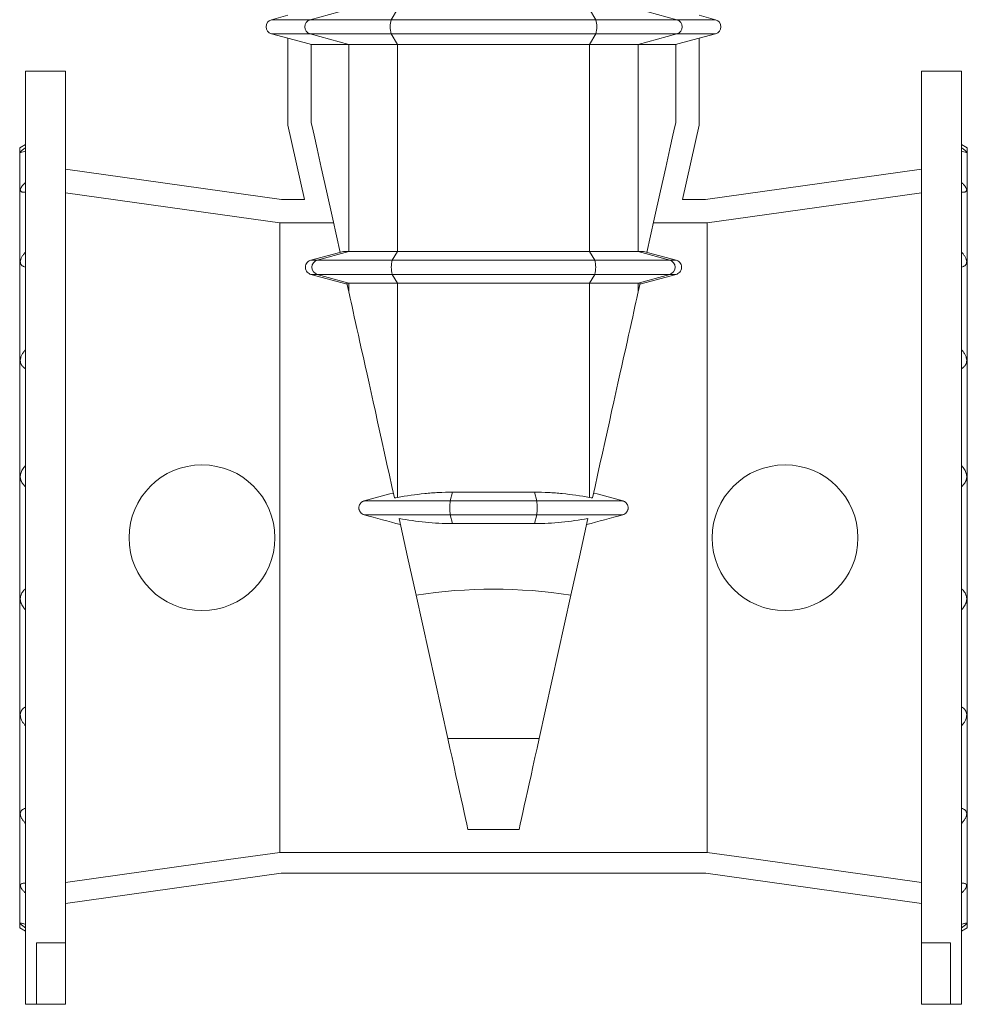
# Model space of a CAD drawing. Header units: millimetres. Extents: x -793 to 770, y -102 to 2161.
# Tile 2 of 4: x -733 to -83, y 714 to 1390. Entities that reach past the tile are written whole.
import ezdxf

# ---------------------------------------------------------------- set-up
doc = ezdxf.new("R2010")
doc.units = ezdxf.units.MM

msp = doc.modelspace()

# ---------------------------------------------------------------- linework, layer by layer
at = {"color": 7, "linetype": 'Continuous', "lineweight": 15}
for p, q in [((-548.61, 1392.84), (-559.9, 1389.81)), ((-255.31, 1389.81), (-266.61, 1392.84)), ((-559.9, 1380.15), (-548.61, 1377.13)), ((-266.61, 1377.13), (-255.31, 1380.15)), ((-548.61, 1377.13), (-548.61, 1317.51)), ((-506.88, 1372.84), (-532.58, 1372.84)), ((-532.58, 1372.84), (-532.58, 1319.14)), ((-473.51, 1372.84), (-506.88, 1372.84)), ((-341.71, 1372.84), (-473.51, 1372.84)), ((-341.71, 1372.84), (-308.33, 1372.84)), ((-308.33, 1372.84), (-282.63, 1372.84)), ((-282.63, 1372.84), (-282.63, 1319.14)), ((-266.61, 1377.13), (-266.61, 1317.51)), ((-701.11, 1354.48), (-728.61, 1354.48)), ((-728.61, 1034.48), (-728.61, 1354.48)), ((-701.11, 756.61), (-701.11, 1354.48)), ((-86.61, 1354.48), (-114.11, 1354.48)), ((-114.11, 756.61), (-114.11, 1354.48)), ((-86.61, 1034.48), (-86.61, 1354.48)), ((-548.61, 1317.51), (-537.29, 1266.48)), ((-266.61, 1317.51), (-277.92, 1266.48)), ((-728.61, 1304.29), (-732.61, 1301.98)), ((-82.61, 1301.98), (-86.61, 1304.29)), ((-732.61, 1034.48), (-732.61, 1301.98)), ((-82.61, 1034.48), (-82.61, 1301.98)), ((-553.04, 1266.48), (-701.11, 1287.29)), ((-262.18, 1266.48), (-114.11, 1287.29)), ((-537.29, 1266.48), (-553.04, 1266.48)), ((-277.92, 1266.48), (-262.18, 1266.48)), ((-554.16, 1250.37), (-554.16, 818.71)), ((-517.33, 1250.37), (-554.16, 1250.37)), ((-297.88, 1250.37), (-261.06, 1250.37)), ((-261.06, 1250.37), (-261.06, 818.71)), ((-532.89, 1224.81), (-510.6, 1230.78)), ((-506.88, 1230.78), (-473.51, 1230.78)), ((-473.51, 1230.78), (-341.71, 1230.78)), ((-308.33, 1230.78), (-341.71, 1230.78)), ((-282.32, 1224.81), (-304.62, 1230.78)), ((-508.05, 1208.5), (-532.89, 1215.15)), ((-506.88, 1203.22), (-508.2, 1209.18)), ((-473.51, 1209.18), (-506.88, 1209.18)), ((-341.71, 1209.18), (-473.51, 1209.18)), ((-341.71, 1209.18), (-308.33, 1209.18)), ((-308.33, 1203.22), (-307.01, 1209.18)), ((-307.16, 1208.5), (-282.32, 1215.15)), ((-435.8, 1065.78), (-379.42, 1065.78)), ((-379.42, 1044.18), (-435.8, 1044.18)), ((-732.61, 766.98), (-732.61, 1034.48)), ((-728.61, 714.48), (-728.61, 1034.48)), ((-86.61, 714.48), (-86.61, 1034.48)), ((-82.61, 766.98), (-82.61, 1034.48)), ((-438.97, 896.89), (-460.75, 995.14)), ((-376.25, 896.89), (-354.46, 995.14)), ((-425.13, 834.48), (-390.08, 834.48)), ((-554.16, 818.71), (-261.06, 818.71)), ((-553.18, 804.48), (-701.11, 783.69)), ((-553.18, 804.48), (-262.04, 804.48)), ((-262.04, 804.48), (-114.11, 783.69)), ((-732.61, 766.98), (-728.61, 764.67)), ((-86.61, 764.67), (-82.61, 766.98)), ((-701.11, 756.61), (-721.11, 756.61)), ((-721.11, 756.61), (-721.11, 714.48)), ((-701.11, 756.61), (-701.11, 714.48)), ((-114.11, 756.61), (-94.11, 756.61)), ((-114.11, 756.61), (-114.11, 714.48)), ((-94.11, 756.61), (-94.11, 714.48)), ((-728.61, 714.48), (-721.11, 714.48)), ((-721.11, 714.48), (-701.11, 714.48)), ((-94.11, 714.48), (-114.11, 714.48)), ((-94.11, 714.48), (-86.61, 714.48))]:
    msp.add_line(p, q, dxfattribs=at)
at = {"color": 8, "linetype": 'Continuous', "lineweight": 0}
for p, q in [((-506.88, 1397.12), (-533.43, 1389.81)), ((-473.51, 1397.12), (-477.83, 1389.81)), ((-341.71, 1397.12), (-337.39, 1389.81)), ((-308.33, 1397.12), (-281.79, 1389.81)), ((-559.9, 1389.81), (-533.43, 1389.81)), ((-477.83, 1389.81), (-533.43, 1389.81)), ((-337.39, 1389.81), (-477.83, 1389.81)), ((-337.39, 1389.81), (-281.79, 1389.81)), ((-255.31, 1389.81), (-281.79, 1389.81)), ((-559.9, 1380.15), (-533.43, 1380.15)), ((-477.83, 1380.15), (-533.43, 1380.15)), ((-533.43, 1380.15), (-506.88, 1372.84)), ((-337.39, 1380.15), (-477.83, 1380.15)), ((-477.83, 1380.15), (-473.51, 1372.84)), ((-337.39, 1380.15), (-341.71, 1372.84)), ((-337.39, 1380.15), (-281.79, 1380.15)), ((-281.79, 1380.15), (-308.33, 1372.84)), ((-255.31, 1380.15), (-281.79, 1380.15)), ((-506.88, 1230.78), (-506.88, 1372.84)), ((-473.51, 1230.78), (-473.51, 1372.84)), ((-341.71, 1230.78), (-341.71, 1372.84)), ((-308.33, 1230.78), (-308.33, 1372.84)), ((-506.88, 1230.78), (-528.56, 1224.81)), ((-473.51, 1230.78), (-477.04, 1224.81)), ((-341.71, 1230.78), (-338.18, 1224.81)), ((-308.33, 1230.78), (-286.65, 1224.81)), ((-477.04, 1224.81), (-528.56, 1224.81)), ((-338.18, 1224.81), (-477.04, 1224.81)), ((-338.18, 1224.81), (-286.65, 1224.81)), ((-477.04, 1215.15), (-528.56, 1215.15)), ((-528.56, 1215.15), (-506.88, 1209.18)), ((-506.88, 1203.22), (-506.88, 1209.18)), ((-338.18, 1215.15), (-477.04, 1215.15)), ((-477.04, 1215.15), (-473.51, 1209.18)), ((-473.51, 1062.14), (-473.51, 1209.18)), ((-338.18, 1215.15), (-341.71, 1209.18)), ((-341.71, 1062.14), (-341.71, 1209.18)), ((-338.18, 1215.15), (-286.65, 1215.15)), ((-286.65, 1215.15), (-308.33, 1209.18)), ((-308.33, 1203.22), (-308.33, 1209.18)), ((-435.8, 1065.78), (-437.31, 1059.81)), ((-379.42, 1065.78), (-377.91, 1059.81)), ((-437.31, 1059.81), (-496.27, 1059.81)), ((-377.91, 1059.81), (-437.31, 1059.81)), ((-377.91, 1059.81), (-318.95, 1059.81)), ((-437.31, 1050.15), (-496.23, 1050.15)), ((-377.91, 1050.15), (-437.31, 1050.15)), ((-437.31, 1050.15), (-435.8, 1044.18)), ((-377.91, 1050.15), (-379.42, 1044.18)), ((-377.91, 1050.15), (-318.99, 1050.15)), ((-376.25, 896.89), (-438.97, 896.89))]:
    msp.add_line(p, q, dxfattribs=at)
at = {"color": 7, "linetype": 'Continuous', "lineweight": 15, "flags": 128}
for points in [[(-548.61, 1377.13), (-534.03, 1373.23), (-532.58, 1372.84)], [(-266.61, 1377.13), (-281.19, 1373.23), (-282.63, 1372.84)], [(-512.86, 1230.18), (-517.91, 1252.96), (-522.22, 1272.4), (-525.79, 1288.49), (-528.61, 1301.22), (-530.68, 1310.58), (-532.01, 1316.55), (-532.58, 1319.14)], [(-302.36, 1230.18), (-297.31, 1252.96), (-293, 1272.4), (-289.43, 1288.49), (-286.61, 1301.22), (-284.53, 1310.58), (-283.21, 1316.55), (-282.63, 1319.14)], [(-554.16, 1250.37), (-572.33, 1252.92), (-701.11, 1271.03)], [(-261.06, 1250.37), (-242.88, 1252.92), (-114.11, 1271.03)], [(-475.53, 1061.8), (-477.26, 1069.6), (-478.97, 1077.31), (-480.66, 1084.92), (-482.32, 1092.42), (-483.95, 1099.78), (-485.55, 1107.01), (-487.12, 1114.07), (-488.65, 1120.97), (-490.13, 1127.68), (-491.58, 1134.19), (-492.98, 1140.5), (-494.33, 1146.59), (-495.63, 1152.45), (-496.87, 1158.06), (-498.06, 1163.42), (-499.19, 1168.52), (-500.26, 1173.35), (-501.27, 1177.9), (-502.21, 1182.15), (-503.09, 1186.11), (-503.9, 1189.76), (-504.64, 1193.1), (-505.31, 1196.12), (-505.91, 1198.82), (-506.43, 1201.19), (-506.88, 1203.22)], [(-339.68, 1061.8), (-337.96, 1069.6), (-336.25, 1077.31), (-334.56, 1084.92), (-332.9, 1092.42), (-331.26, 1099.78), (-329.66, 1107.01), (-328.1, 1114.07), (-326.57, 1120.97), (-325.08, 1127.68), (-323.64, 1134.19), (-322.24, 1140.5), (-320.89, 1146.59), (-319.59, 1152.45), (-318.34, 1158.06), (-317.16, 1163.42), (-316.03, 1168.52), (-314.96, 1173.35), (-313.95, 1177.9), (-313, 1182.15), (-312.13, 1186.11), (-311.32, 1189.76), (-310.58, 1193.1), (-309.91, 1196.12), (-309.31, 1198.82), (-308.78, 1201.19), (-308.33, 1203.22)], [(-472.39, 1047.63), (-466.58, 1021.41), (-460.75, 995.14)], [(-342.83, 1047.63), (-348.64, 1021.41), (-354.46, 995.14)], [(-425.13, 834.48), (-425.91, 838), (-426.77, 841.85), (-427.69, 846.02), (-428.69, 850.51), (-429.75, 855.31), (-430.88, 860.41), (-432.08, 865.81), (-433.34, 871.5), (-434.66, 877.46), (-436.04, 883.68), (-437.48, 890.16), (-438.97, 896.89)], [(-390.08, 834.48), (-389.3, 838), (-388.45, 841.85), (-387.52, 846.02), (-386.53, 850.51), (-385.46, 855.31), (-384.33, 860.41), (-383.13, 865.81), (-381.87, 871.5), (-380.55, 877.46), (-379.17, 883.68), (-377.74, 890.16), (-376.25, 896.89)], [(-554.16, 818.71), (-589.46, 813.75), (-701.11, 798.04)], [(-261.06, 818.71), (-225.76, 813.75), (-114.11, 798.04)]]:
    msp.add_lwpolyline(points, dxfattribs=at)
at = {"color": 7, "linetype": 'Continuous', "lineweight": 15}
for centre in [(-607.61, 1034.48), (-207.61, 1034.48)]:
    msp.add_circle(centre, 50, dxfattribs=at)
for centre, start, end in [((-558.61, 1384.98), 105, 255), ((-256.61, 1384.98), 285, 75)]:
    msp.add_arc(centre, 5, start, end, dxfattribs=at)
at = {"color": 8, "linetype": 'Continuous', "lineweight": 0}
for centre, radius, start, end in [((-532.02, 1384.98), 5.03, 106.27595, 253.72405), ((-460.9, 1384.98), 17.6, 164.07288, 195.92712), ((-354.31, 1384.98), 17.6, 344.07288, 15.92712), ((-283.2, 1384.98), 5.03, 286.27595, 73.72405), ((-527.15, 1219.98), 5.03, 106.27612, 253.72388), ((-460.11, 1219.98), 17.6, 164.07274, 195.92726), ((-355.1, 1219.98), 17.6, 344.07274, 15.92726), ((-288.06, 1219.98), 5.03, 286.27612, 73.72388), ((-397.31, 1054.98), 40.29, 173.11452, 186.88548), ((-417.9, 1054.98), 40.29, 353.11452, 6.88548)]:
    msp.add_arc(centre, radius, start, end, dxfattribs=at)
at = {"color": 7, "linetype": 'Continuous', "lineweight": 15}
msp.add_ellipse((-407.61, 503.44), major_axis=(0, 495.77), ratio=0.8391, start_param=6.155084, end_param=6.411287, dxfattribs=at)
for points, knots in [([(-728.61, 1302.02), (-729.36, 1301.48), (-730.75, 1300.49), (-731.98, 1299.4), (-732.3, 1298.82), (-731.77, 1298.69), (-730.45, 1299.02), (-729.18, 1299.5), (-728.61, 1299.72)], [0, 0, 0, 0, 0.203222, 0.376443, 0.517553, 0.658707, 0.845592, 1, 1, 1, 1]), ([(-86.61, 1302.02), (-85.86, 1301.48), (-84.46, 1300.49), (-83.23, 1299.4), (-82.92, 1298.82), (-83.45, 1298.69), (-84.76, 1299.02), (-86.03, 1299.5), (-86.61, 1299.72)], [0, 0, 0, 0, 0.203222, 0.376443, 0.517553, 0.658707, 0.845592, 1, 1, 1, 1]), ([(-728.61, 1278.13), (-729.09, 1277.68), (-729.55, 1277.23), (-730.18, 1276.55), (-730.39, 1276.33), (-730.77, 1275.88), (-730.95, 1275.65), (-731.44, 1274.99), (-731.7, 1274.57), (-732.08, 1273.75), (-732.17, 1273.38), (-732.17, 1272.89), (-732.15, 1272.73), (-732.05, 1272.45), (-731.98, 1272.33), (-731.8, 1272.11), (-731.68, 1272.01), (-731.42, 1271.84), (-731.27, 1271.76), (-730.95, 1271.64), (-730.77, 1271.59), (-730.39, 1271.52), (-730.19, 1271.49), (-729.55, 1271.43), (-729.09, 1271.43), (-728.61, 1271.46)], [0, 0, 0, 0, 0.125, 0.125, 0.1875, 0.1875, 0.25, 0.25, 0.375, 0.375, 0.5, 0.5, 0.5625, 0.5625, 0.625, 0.625, 0.6875, 0.6875, 0.75, 0.75, 0.8125, 0.8125, 0.875, 0.875, 1, 1, 1, 1]), ([(-86.61, 1278.13), (-86.12, 1277.68), (-85.66, 1277.23), (-85.03, 1276.55), (-84.83, 1276.33), (-84.45, 1275.88), (-84.27, 1275.65), (-83.78, 1274.99), (-83.51, 1274.57), (-83.14, 1273.75), (-83.04, 1273.38), (-83.04, 1272.89), (-83.06, 1272.73), (-83.16, 1272.45), (-83.23, 1272.33), (-83.42, 1272.11), (-83.53, 1272.01), (-83.79, 1271.84), (-83.94, 1271.76), (-84.27, 1271.64), (-84.44, 1271.59), (-84.82, 1271.52), (-85.03, 1271.49), (-85.66, 1271.43), (-86.12, 1271.43), (-86.61, 1271.46)], [0, 0, 0, 0, 0.125, 0.125, 0.1875, 0.1875, 0.25, 0.25, 0.375, 0.375, 0.5, 0.5, 0.5625, 0.5625, 0.625, 0.625, 0.6875, 0.6875, 0.75, 0.75, 0.8125, 0.8125, 0.875, 0.875, 1, 1, 1, 1]), ([(-728.61, 1230.39), (-729.09, 1229.87), (-729.55, 1229.34), (-730.18, 1228.52), (-730.39, 1228.25), (-730.77, 1227.69), (-730.95, 1227.41), (-731.44, 1226.56), (-731.7, 1226), (-732.08, 1224.87), (-732.17, 1224.33), (-732.17, 1223.56), (-732.15, 1223.31), (-732.05, 1222.84), (-731.98, 1222.62), (-731.8, 1222.2), (-731.68, 1222), (-731.42, 1221.64), (-731.27, 1221.47), (-730.95, 1221.16), (-730.77, 1221.02), (-730.39, 1220.76), (-730.19, 1220.64), (-729.55, 1220.31), (-729.09, 1220.14), (-728.61, 1220)], [0, 0, 0, 0, 0.125, 0.125, 0.1875, 0.1875, 0.25, 0.25, 0.375, 0.375, 0.5, 0.5, 0.5625, 0.5625, 0.625, 0.625, 0.6875, 0.6875, 0.75, 0.75, 0.8125, 0.8125, 0.875, 0.875, 1, 1, 1, 1]), ([(-86.61, 1230.39), (-86.12, 1229.87), (-85.66, 1229.34), (-85.03, 1228.52), (-84.83, 1228.25), (-84.45, 1227.69), (-84.27, 1227.41), (-83.78, 1226.56), (-83.51, 1226), (-83.14, 1224.87), (-83.04, 1224.33), (-83.04, 1223.56), (-83.06, 1223.31), (-83.16, 1222.84), (-83.23, 1222.62), (-83.42, 1222.2), (-83.53, 1222), (-83.79, 1221.64), (-83.94, 1221.47), (-84.27, 1221.16), (-84.44, 1221.02), (-84.82, 1220.76), (-85.03, 1220.64), (-85.66, 1220.31), (-86.12, 1220.14), (-86.61, 1220)], [0, 0, 0, 0, 0.125, 0.125, 0.1875, 0.1875, 0.25, 0.25, 0.375, 0.375, 0.5, 0.5, 0.5625, 0.5625, 0.625, 0.625, 0.6875, 0.6875, 0.75, 0.75, 0.8125, 0.8125, 0.875, 0.875, 1, 1, 1, 1]), ([(-532.89, 1215.15), (-533.28, 1215.26), (-533.69, 1215.42), (-534.52, 1215.9), (-534.94, 1216.22), (-535.69, 1217.05), (-536.01, 1217.56), (-536.47, 1218.7), (-536.6, 1219.34), (-536.6, 1220.62), (-536.47, 1221.26), (-536.01, 1222.4), (-535.69, 1222.91), (-534.94, 1223.74), (-534.52, 1224.06), (-533.69, 1224.55), (-533.28, 1224.71), (-532.89, 1224.81)], [0, 0, 0, 0, 0.125, 0.125, 0.25, 0.25, 0.375, 0.375, 0.5, 0.5, 0.625, 0.625, 0.75, 0.75, 0.875, 0.875, 1, 1, 1, 1]), ([(-282.32, 1215.15), (-281.93, 1215.26), (-281.52, 1215.42), (-280.69, 1215.9), (-280.27, 1216.22), (-279.53, 1217.05), (-279.2, 1217.56), (-278.74, 1218.7), (-278.62, 1219.34), (-278.62, 1220.62), (-278.74, 1221.26), (-279.2, 1222.4), (-279.53, 1222.91), (-280.27, 1223.74), (-280.69, 1224.06), (-281.52, 1224.55), (-281.93, 1224.71), (-282.32, 1224.81)], [0, 0, 0, 0, 0.125, 0.125, 0.25, 0.25, 0.375, 0.375, 0.5, 0.5, 0.625, 0.625, 0.75, 0.75, 0.875, 0.875, 1, 1, 1, 1]), ([(-728.61, 1163.47), (-729.09, 1162.93), (-729.55, 1162.38), (-730.18, 1161.5), (-730.39, 1161.2), (-730.77, 1160.59), (-730.95, 1160.28), (-731.44, 1159.33), (-731.7, 1158.68), (-732.08, 1157.35), (-732.17, 1156.69), (-732.17, 1155.72), (-732.15, 1155.4), (-732.05, 1154.79), (-731.98, 1154.49), (-731.8, 1153.92), (-731.68, 1153.65), (-731.42, 1153.12), (-731.27, 1152.88), (-730.95, 1152.41), (-730.77, 1152.19), (-730.39, 1151.77), (-730.19, 1151.57), (-729.55, 1151.01), (-729.09, 1150.68), (-728.61, 1150.38)], [0, 0, 0, 0, 0.125, 0.125, 0.1875, 0.1875, 0.25, 0.25, 0.375, 0.375, 0.5, 0.5, 0.5625, 0.5625, 0.625, 0.625, 0.6875, 0.6875, 0.75, 0.75, 0.8125, 0.8125, 0.875, 0.875, 1, 1, 1, 1]), ([(-86.61, 1163.47), (-86.12, 1162.93), (-85.66, 1162.38), (-85.03, 1161.5), (-84.83, 1161.2), (-84.45, 1160.59), (-84.27, 1160.28), (-83.78, 1159.33), (-83.51, 1158.68), (-83.14, 1157.35), (-83.04, 1156.69), (-83.04, 1155.72), (-83.06, 1155.4), (-83.16, 1154.79), (-83.23, 1154.49), (-83.42, 1153.92), (-83.53, 1153.65), (-83.79, 1153.12), (-83.94, 1152.88), (-84.27, 1152.41), (-84.44, 1152.19), (-84.82, 1151.77), (-85.03, 1151.57), (-85.66, 1151.01), (-86.12, 1150.68), (-86.61, 1150.38)], [0, 0, 0, 0, 0.125, 0.125, 0.1875, 0.1875, 0.25, 0.25, 0.375, 0.375, 0.5, 0.5, 0.5625, 0.5625, 0.625, 0.625, 0.6875, 0.6875, 0.75, 0.75, 0.8125, 0.8125, 0.875, 0.875, 1, 1, 1, 1]), ([(-728.61, 1083.93), (-729.36, 1083.07), (-730.75, 1081.47), (-731.98, 1078.69), (-732.3, 1076.05), (-731.77, 1073.44), (-730.45, 1071.17), (-729.18, 1069.96), (-728.61, 1069.42)], [0, 0, 0, 0, 0.203222, 0.376443, 0.517553, 0.658707, 0.845591, 1, 1, 1, 1]), ([(-86.61, 1083.93), (-85.86, 1083.07), (-84.46, 1081.47), (-83.23, 1078.69), (-82.92, 1076.05), (-83.45, 1073.44), (-84.76, 1071.17), (-86.03, 1069.96), (-86.61, 1069.42)], [0, 0, 0, 0, 0.203222, 0.376443, 0.517553, 0.658707, 0.845591, 1, 1, 1, 1]), ([(-473.51, 1062.14), (-467.3, 1063.2), (-461.06, 1064.11), (-451.63, 1065.09), (-448.48, 1065.34), (-442.16, 1065.69), (-438.98, 1065.78), (-435.8, 1065.78)], [0, 0, 0, 0, 0.5, 0.5, 0.75, 0.75, 1, 1, 1, 1]), ([(-341.71, 1062.14), (-347.92, 1063.2), (-354.16, 1064.11), (-363.58, 1065.09), (-366.73, 1065.34), (-373.06, 1065.69), (-376.23, 1065.78), (-379.42, 1065.78)], [0, 0, 0, 0, 0.5, 0.5, 0.75, 0.75, 1, 1, 1, 1]), ([(-496.23, 1050.15), (-496.76, 1050.29), (-497.26, 1050.52), (-498.17, 1051.13), (-498.57, 1051.5), (-499.07, 1052.15), (-499.22, 1052.38), (-499.48, 1052.86), (-499.59, 1053.11), (-499.77, 1053.63), (-499.84, 1053.89), (-499.93, 1054.43), (-499.95, 1054.7), (-499.96, 1055.24), (-499.94, 1055.52), (-499.85, 1056.05), (-499.79, 1056.32), (-499.61, 1056.83), (-499.51, 1057.09), (-499.25, 1057.57), (-499.11, 1057.8), (-498.78, 1058.23), (-498.59, 1058.44), (-498.2, 1058.81), (-497.98, 1058.98), (-497.53, 1059.28), (-497.29, 1059.42), (-496.79, 1059.65), (-496.53, 1059.74), (-496.27, 1059.81)], [0, 0, 0, 0, 0.125, 0.125, 0.25, 0.25, 0.3125, 0.3125, 0.375, 0.375, 0.4375, 0.4375, 0.5, 0.5, 0.5625, 0.5625, 0.625, 0.625, 0.6875, 0.6875, 0.75, 0.75, 0.8125, 0.8125, 0.875, 0.875, 0.9375, 0.9375, 1, 1, 1, 1]), ([(-318.99, 1050.15), (-318.46, 1050.29), (-317.96, 1050.52), (-317.04, 1051.13), (-316.64, 1051.5), (-316.14, 1052.15), (-315.99, 1052.38), (-315.73, 1052.86), (-315.62, 1053.11), (-315.44, 1053.63), (-315.38, 1053.89), (-315.28, 1054.43), (-315.26, 1054.7), (-315.26, 1055.24), (-315.28, 1055.52), (-315.36, 1056.05), (-315.43, 1056.32), (-315.6, 1056.83), (-315.71, 1057.09), (-315.96, 1057.57), (-316.11, 1057.8), (-316.44, 1058.23), (-316.62, 1058.44), (-317.02, 1058.81), (-317.23, 1058.98), (-317.68, 1059.28), (-317.92, 1059.42), (-318.42, 1059.65), (-318.68, 1059.74), (-318.95, 1059.81)], [0, 0, 0, 0, 0.125, 0.125, 0.25, 0.25, 0.3125, 0.3125, 0.375, 0.375, 0.4375, 0.4375, 0.5, 0.5, 0.5625, 0.5625, 0.625, 0.625, 0.6875, 0.6875, 0.75, 0.75, 0.8125, 0.8125, 0.875, 0.875, 0.9375, 0.9375, 1, 1, 1, 1]), ([(-435.8, 1044.18), (-438.89, 1044.18), (-441.97, 1044.26), (-448.11, 1044.59), (-451.16, 1044.84), (-460.3, 1045.76), (-466.36, 1046.62), (-472.39, 1047.63)], [0, 0, 0, 0, 0.25, 0.25, 0.5, 0.5, 1, 1, 1, 1]), ([(-379.42, 1044.18), (-376.33, 1044.18), (-373.25, 1044.26), (-367.11, 1044.59), (-364.05, 1044.84), (-354.91, 1045.76), (-348.85, 1046.62), (-342.83, 1047.63)], [0, 0, 0, 0, 0.25, 0.25, 0.5, 0.5, 1, 1, 1, 1]), ([(-728.61, 999.54), (-729.36, 998.81), (-730.75, 997.46), (-731.98, 994.89), (-732.3, 992.3), (-731.77, 989.6), (-730.45, 987.1), (-729.18, 985.68), (-728.61, 985.03)], [0, 0, 0, 0, 0.203222, 0.376443, 0.517553, 0.658707, 0.845592, 1, 1, 1, 1]), ([(-86.61, 999.54), (-85.86, 998.81), (-84.46, 997.46), (-83.23, 994.89), (-82.92, 992.3), (-83.45, 989.6), (-84.76, 987.1), (-86.03, 985.68), (-86.61, 985.03)], [0, 0, 0, 0, 0.203222, 0.376443, 0.517553, 0.658707, 0.845592, 1, 1, 1, 1]), ([(-728.61, 918.58), (-729.09, 918.29), (-729.55, 917.96), (-730.18, 917.4), (-730.39, 917.2), (-730.77, 916.78), (-730.95, 916.55), (-731.44, 915.85), (-731.7, 915.34), (-732.08, 914.19), (-732.17, 913.58), (-732.17, 912.61), (-732.15, 912.27), (-732.05, 911.62), (-731.98, 911.29), (-731.8, 910.62), (-731.68, 910.29), (-731.42, 909.64), (-731.27, 909.32), (-730.95, 908.69), (-730.77, 908.38), (-730.39, 907.77), (-730.19, 907.47), (-729.55, 906.59), (-729.09, 906.03), (-728.61, 905.49)], [0, 0, 0, 0, 0.125, 0.125, 0.1875, 0.1875, 0.25, 0.25, 0.375, 0.375, 0.5, 0.5, 0.5625, 0.5625, 0.625, 0.625, 0.6875, 0.6875, 0.75, 0.75, 0.8125, 0.8125, 0.875, 0.875, 1, 1, 1, 1]), ([(-86.61, 918.58), (-86.12, 918.29), (-85.66, 917.96), (-85.03, 917.4), (-84.83, 917.2), (-84.45, 916.78), (-84.27, 916.55), (-83.78, 915.85), (-83.51, 915.34), (-83.14, 914.19), (-83.04, 913.58), (-83.04, 912.61), (-83.06, 912.27), (-83.16, 911.62), (-83.23, 911.29), (-83.42, 910.62), (-83.53, 910.29), (-83.79, 909.64), (-83.94, 909.32), (-84.27, 908.69), (-84.44, 908.38), (-84.82, 907.77), (-85.03, 907.47), (-85.66, 906.59), (-86.12, 906.03), (-86.61, 905.49)], [0, 0, 0, 0, 0.125, 0.125, 0.1875, 0.1875, 0.25, 0.25, 0.375, 0.375, 0.5, 0.5, 0.5625, 0.5625, 0.625, 0.625, 0.6875, 0.6875, 0.75, 0.75, 0.8125, 0.8125, 0.875, 0.875, 1, 1, 1, 1]), ([(-728.61, 848.96), (-729.09, 848.82), (-729.55, 848.65), (-730.18, 848.32), (-730.39, 848.21), (-730.77, 847.94), (-730.95, 847.8), (-731.44, 847.33), (-731.7, 846.98), (-732.08, 846.14), (-732.17, 845.67), (-732.17, 844.9), (-732.15, 844.63), (-732.05, 844.09), (-731.98, 843.82), (-731.8, 843.26), (-731.68, 842.97), (-731.42, 842.4), (-731.27, 842.12), (-730.95, 841.56), (-730.77, 841.28), (-730.39, 840.72), (-730.19, 840.44), (-729.55, 839.62), (-729.09, 839.09), (-728.61, 838.57)], [0, 0, 0, 0, 0.125, 0.125, 0.1875, 0.1875, 0.25, 0.25, 0.375, 0.375, 0.5, 0.5, 0.5625, 0.5625, 0.625, 0.625, 0.6875, 0.6875, 0.75, 0.75, 0.8125, 0.8125, 0.875, 0.875, 1, 1, 1, 1]), ([(-86.61, 848.96), (-86.12, 848.82), (-85.66, 848.65), (-85.03, 848.32), (-84.83, 848.21), (-84.45, 847.94), (-84.27, 847.8), (-83.78, 847.33), (-83.51, 846.98), (-83.14, 846.14), (-83.04, 845.67), (-83.04, 844.9), (-83.06, 844.63), (-83.16, 844.09), (-83.23, 843.82), (-83.42, 843.26), (-83.53, 842.97), (-83.79, 842.4), (-83.94, 842.12), (-84.27, 841.56), (-84.44, 841.28), (-84.82, 840.72), (-85.03, 840.44), (-85.66, 839.62), (-86.12, 839.09), (-86.61, 838.57)], [0, 0, 0, 0, 0.125, 0.125, 0.1875, 0.1875, 0.25, 0.25, 0.375, 0.375, 0.5, 0.5, 0.5625, 0.5625, 0.625, 0.625, 0.6875, 0.6875, 0.75, 0.75, 0.8125, 0.8125, 0.875, 0.875, 1, 1, 1, 1]), ([(-728.61, 797.5), (-729.09, 797.53), (-729.55, 797.53), (-730.18, 797.47), (-730.39, 797.45), (-730.77, 797.37), (-730.95, 797.32), (-731.44, 797.14), (-731.7, 796.97), (-732.08, 796.52), (-732.17, 796.25), (-732.17, 795.75), (-732.15, 795.57), (-732.05, 795.2), (-731.98, 795.01), (-731.8, 794.61), (-731.68, 794.39), (-731.42, 793.97), (-731.27, 793.75), (-730.95, 793.31), (-730.77, 793.09), (-730.39, 792.64), (-730.19, 792.42), (-729.55, 791.74), (-729.09, 791.28), (-728.61, 790.83)], [0, 0, 0, 0, 0.125, 0.125, 0.1875, 0.1875, 0.25, 0.25, 0.375, 0.375, 0.5, 0.5, 0.5625, 0.5625, 0.625, 0.625, 0.6875, 0.6875, 0.75, 0.75, 0.8125, 0.8125, 0.875, 0.875, 1, 1, 1, 1]), ([(-86.61, 797.5), (-86.12, 797.53), (-85.66, 797.53), (-85.03, 797.47), (-84.83, 797.45), (-84.45, 797.37), (-84.27, 797.32), (-83.78, 797.14), (-83.51, 796.97), (-83.14, 796.52), (-83.04, 796.25), (-83.04, 795.75), (-83.06, 795.57), (-83.16, 795.2), (-83.23, 795.01), (-83.42, 794.61), (-83.53, 794.39), (-83.79, 793.97), (-83.94, 793.75), (-84.27, 793.31), (-84.44, 793.09), (-84.82, 792.64), (-85.03, 792.42), (-85.66, 791.74), (-86.12, 791.28), (-86.61, 790.83)], [0, 0, 0, 0, 0.125, 0.125, 0.1875, 0.1875, 0.25, 0.25, 0.375, 0.375, 0.5, 0.5, 0.5625, 0.5625, 0.625, 0.625, 0.6875, 0.6875, 0.75, 0.75, 0.8125, 0.8125, 0.875, 0.875, 1, 1, 1, 1]), ([(-728.61, 769.24), (-729.36, 769.52), (-730.75, 770.05), (-731.98, 770.29), (-732.3, 770.05), (-731.77, 769.34), (-730.45, 768.25), (-729.18, 767.35), (-728.61, 766.94)], [0, 0, 0, 0, 0.203222, 0.376443, 0.517553, 0.658707, 0.845591, 1, 1, 1, 1]), ([(-86.61, 769.24), (-85.86, 769.52), (-84.46, 770.05), (-83.23, 770.29), (-82.92, 770.05), (-83.45, 769.34), (-84.76, 768.25), (-86.03, 767.35), (-86.61, 766.94)], [0, 0, 0, 0, 0.203222, 0.376443, 0.517553, 0.658707, 0.845591, 1, 1, 1, 1])]:
    msp.add_open_spline(points, degree=3, knots=knots, dxfattribs=at)
for points in [[(-506.88, 1230.78), (-508.17, 1230.78), (-509.41, 1230.78), (-510.6, 1230.78)], [(-308.33, 1230.78), (-307.05, 1230.78), (-305.81, 1230.78), (-304.62, 1230.78)], [(-508.2, 1209.18), (-507.77, 1209.18), (-507.33, 1209.18), (-506.88, 1209.18)], [(-307.01, 1209.18), (-307.45, 1209.18), (-307.89, 1209.18), (-308.33, 1209.18)], [(-496.27, 1059.81), (-489.6, 1061.6), (-482.94, 1063.38), (-476.28, 1065.17)], [(-475.53, 1061.8), (-474.86, 1061.92), (-474.19, 1062.03), (-473.51, 1062.14)], [(-339.68, 1061.8), (-340.35, 1061.92), (-341.03, 1062.03), (-341.71, 1062.14)], [(-318.95, 1059.81), (-325.61, 1061.6), (-332.28, 1063.38), (-338.94, 1065.17)], [(-471.48, 1043.55), (-479.73, 1045.74), (-487.98, 1047.95), (-496.23, 1050.15)], [(-343.73, 1043.55), (-335.48, 1045.74), (-327.24, 1047.95), (-318.99, 1050.15)]]:
    msp.add_open_spline(points, degree=3, dxfattribs=at)
at = {"color": 8, "linetype": 'Continuous', "lineweight": 0}
for points in [[(-528.56, 1224.81), (-529.39, 1224.81), (-530.84, 1224.81), (-532.27, 1224.81), (-532.89, 1224.81)], [(-286.65, 1224.81), (-285.82, 1224.81), (-284.37, 1224.81), (-282.95, 1224.81), (-282.32, 1224.81)], [(-528.56, 1215.15), (-529.39, 1215.15), (-530.84, 1215.15), (-532.27, 1215.15), (-532.89, 1215.15)], [(-286.65, 1215.15), (-285.82, 1215.15), (-284.37, 1215.15), (-282.95, 1215.15), (-282.32, 1215.15)]]:
    msp.add_open_spline(points, degree=3, knots=[0, 0, 0, 0, 0.556633, 1, 1, 1, 1], dxfattribs=at)

doc.saveas('drawing.dxf')
